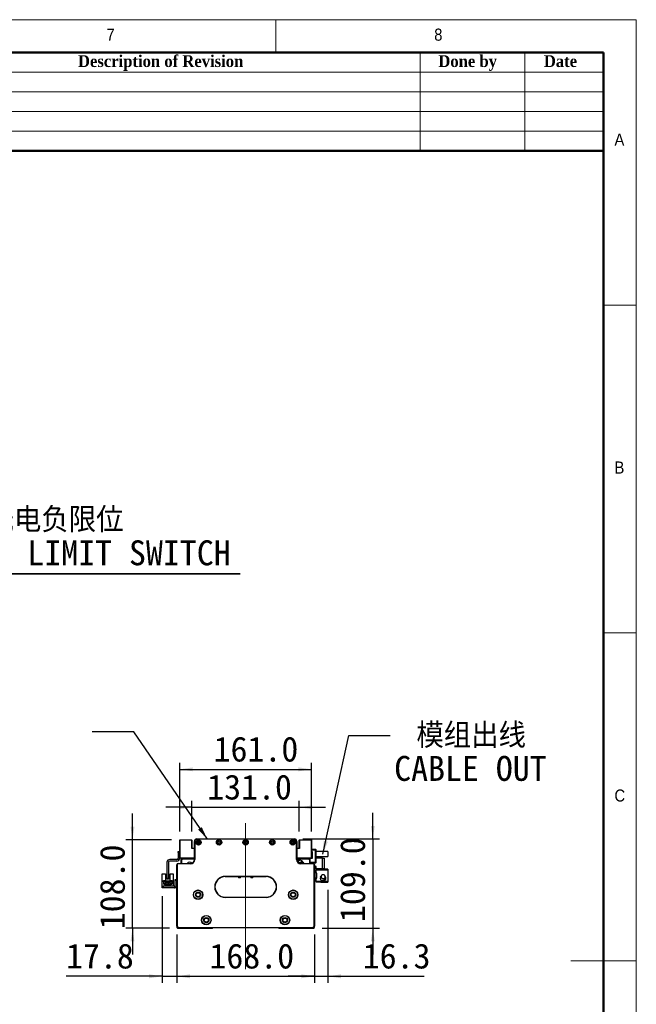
# Model space of a CAD drawing. Header units: millimetres. Extents: x 40 to 3320, y 40 to 2336.
# Tile 8 of 8: x 2567 to 3320, y 1135 to 2336. Entities that reach past the tile are written whole.
import ezdxf

# ---------------------------------------------------------------- set-up
doc = ezdxf.new("R2010")
doc.units = ezdxf.units.MM
doc.header["$LTSCALE"] = 8
doc.linetypes.add('CENTERX2', pattern=[20.32, 12.7, -2.54, 2.54, -2.54])
doc.layers.add('DIMNS', color=7, linetype='Continuous')
doc.styles.add('SLDTEXTSTYLE0', font='Gothic.ttf', dxfattribs={"width": 0.913})
doc.styles.add('SLDTEXTSTYLE1', font='timesbd.ttf', dxfattribs={"width": 0.933})
doc.styles.add('SLDTEXTSTYLE7', font='txt')
doc.styles.add('SLDTEXTSTYLE8', font='txt', dxfattribs={"bigfont": 'bigfont'})
doc.dimstyles.new('SLDDIMSTYLE0', dxfattribs={"dimtxt": 30.4, "dimasz": 16, "dimexe": 0, "dimexo": 0.0625, "dimgap": 7.6, "dimtad": 2, "dimdec": 1, "dimrnd": 1e-09, "dimzin": 4, "dimdsep": 46, "dimtxsty": 'SLDTEXTSTYLE7', "dimsah": 1, "dimcen": 0.09, "dimadec": 0, "dimazin": 1, "dimtfac": 1, "dimtdec": 1, "dimtmove": 0, "dimatfit": 0, "dimfxl": 0, "dimfrac": 2, "dimtolj": 1, "dimtzin": 12, "dimarcsym": 0})
doc.dimstyles.new('SLDDIMSTYLE3', dxfattribs={"dimtxt": 0.18, "dimasz": 16, "dimexe": 0, "dimexo": 0.0625, "dimgap": 0, "dimtad": 0, "dimtih": 1, "dimtoh": 1, "dimdec": 0, "dimrnd": 1e-09, "dimzin": 0, "dimdsep": 46, "dimtxsty": 'Standard', "dimsah": 1, "dimcen": 0.09, "dimadec": 0, "dimazin": 0, "dimtfac": 16, "dimtdec": 0, "dimtofl": 0, "dimtmove": 0, "dimatfit": 3, "dimfxl": 0, "dimfrac": 2, "dimtolj": 1, "dimtzin": 0, "dimarcsym": 0})
doc.dimstyles.new('SLDDIMSTYLE4', dxfattribs={"dimtxt": 30.4, "dimasz": 16, "dimexe": 0, "dimexo": 0.0625, "dimgap": 7.6, "dimtad": 2, "dimdec": 1, "dimrnd": 1e-09, "dimzin": 12, "dimdsep": 46, "dimtxsty": 'SLDTEXTSTYLE7', "dimsah": 1, "dimcen": 0.09, "dimadec": 0, "dimazin": 3, "dimtfac": 1, "dimtdec": 1, "dimtmove": 0, "dimatfit": 0, "dimfxl": 0, "dimfrac": 2, "dimtolj": 1, "dimtzin": 12, "dimarcsym": 0})

# ---------------------------------------------------------------- blocks, each defined once
blk = doc.blocks.new('SW_NOTE_5')
at = {"layer": 'DIMNS', "color": 0}
for p, q in [((0, 0), (451.6, 0)), ((451.6, 0), (0, 0)), ((0, 0), (451.6, 0)), ((451.6, 0), (0, 0)), ((0, 0), (451.6, 0)), ((451.6, 0), (0, 0))]:
    blk.add_line(p, q, dxfattribs=at)
at = {"layer": 'DIMNS', "color": 0, "char_height": 30.4, "attachment_point": 2}
for s, insert, style in [('光电负限位', (225.6, 81.1), 'SLDTEXTSTYLE8'), ('NEGATIVE LIMIT SWITCH', (222.8, 40.9), 'SLDTEXTSTYLE7')]:
    blk.add_mtext(s, dxfattribs=dict(at, insert=insert, style=style))
blk = doc.blocks.new('_D_6')
at = {"layer": 'DIMNS'}
for p, q in [((2759.2, 1218.6), (2759.2, 1161.3)), ((2927.2, 1218.6), (2927.2, 1161.3)), ((2759.2, 1169.3), (2927.2, 1169.3))]:
    blk.add_line(p, q, dxfattribs=at)
for points in [[(2759.2, 1169.3), (2775.2, 1166.9), (2775.2, 1171.7)], [(2927.2, 1169.3), (2911.2, 1171.7), (2911.2, 1166.9)]]:
    blk.add_solid(points, dxfattribs=at)
at = {"layer": 'DIMNS', "insert": (2799, 1209.2), "char_height": 30.4, "attachment_point": 1, "style": 'SLDTEXTSTYLE7'}
blk.add_mtext('168.0', dxfattribs=at)
blk = doc.blocks.new('_D_7')
at = {"layer": 'DIMNS'}
for p, q in [((2741.4, 1267.1), (2741.4, 1161.3)), ((2759.2, 1220.1), (2759.2, 1161.3)), ((2741.4, 1169.3), (2624, 1169.3)), ((2741.4, 1169.3), (2759.2, 1169.3)), ((2759.2, 1169.3), (2791.2, 1169.3))]:
    blk.add_line(p, q, dxfattribs=at)
for points in [[(2741.4, 1169.3), (2725.4, 1171.7), (2725.4, 1166.9)], [(2759.2, 1169.3), (2775.2, 1166.9), (2775.2, 1171.7)]]:
    blk.add_solid(points, dxfattribs=at)
at = {"layer": 'DIMNS', "insert": (2624, 1209.2), "char_height": 30.4, "attachment_point": 1, "style": 'SLDTEXTSTYLE7'}
blk.add_mtext('17.8', dxfattribs=at)
blk = doc.blocks.new('_D_8')
at = {"layer": 'DIMNS'}
for p, q in [((2943.5, 1274.9), (2943.5, 1161.3)), ((2927.2, 1220.1), (2927.2, 1161.3)), ((2927.2, 1169.3), (2895.2, 1169.3)), ((2927.2, 1169.3), (2943.5, 1169.3)), ((2943.5, 1169.3), (3061, 1169.3))]:
    blk.add_line(p, q, dxfattribs=at)
for points in [[(2927.2, 1169.3), (2911.2, 1171.7), (2911.2, 1166.9)], [(2943.5, 1169.3), (2959.5, 1166.9), (2959.5, 1171.7)]]:
    blk.add_solid(points, dxfattribs=at)
at = {"layer": 'DIMNS', "insert": (2986.1, 1209.2), "char_height": 30.4, "attachment_point": 1, "style": 'SLDTEXTSTYLE7'}
blk.add_mtext('16.3', dxfattribs=at)
blk = doc.blocks.new('_D_9')
at = {"layer": 'DIMNS'}
for p, q in [((2998.4, 1336.8), (2998.4, 1368.8)), ((2912.9, 1336.8), (3006.4, 1336.8)), ((2998.4, 1336.8), (2998.4, 1227.8)), ((2936.4, 1227.8), (3006.4, 1227.8)), ((2998.4, 1227.8), (2998.4, 1195.8))]:
    blk.add_line(p, q, dxfattribs=at)
for points in [[(2998.4, 1336.8), (3000.8, 1352.8), (2996, 1352.8)], [(2998.4, 1227.8), (2996, 1211.8), (3000.8, 1211.8)]]:
    blk.add_solid(points, dxfattribs=at)
at = {"layer": 'DIMNS', "insert": (2958.5, 1235.4), "char_height": 30.4, "attachment_point": 1, "rotation": 90, "style": 'SLDTEXTSTYLE7'}
blk.add_mtext('109.0', dxfattribs=at)
blk = doc.blocks.new('_D_10')
at = {"layer": 'DIMNS'}
for p, q in [((2777.7, 1345.7), (2777.7, 1383.4)), ((2908.7, 1345.7), (2908.7, 1383.4)), ((2777.7, 1375.4), (2745.7, 1375.4)), ((2777.7, 1375.4), (2908.7, 1375.4)), ((2908.7, 1375.4), (2940.7, 1375.4))]:
    blk.add_line(p, q, dxfattribs=at)
for points in [[(2777.7, 1375.4), (2761.7, 1377.8), (2761.7, 1373)], [(2908.7, 1375.4), (2924.7, 1373), (2924.7, 1377.8)]]:
    blk.add_solid(points, dxfattribs=at)
at = {"layer": 'DIMNS', "insert": (2796.3, 1415.3), "char_height": 30.4, "attachment_point": 1, "style": 'SLDTEXTSTYLE7'}
blk.add_mtext('131.0', dxfattribs=at)
blk = doc.blocks.new('_D_11')
at = {"layer": 'DIMNS'}
for p, q in [((2762.7, 1345.7), (2762.7, 1429.7)), ((2923.7, 1345.7), (2923.7, 1429.7)), ((2762.7, 1421.7), (2923.7, 1421.7))]:
    blk.add_line(p, q, dxfattribs=at)
for points in [[(2762.7, 1421.7), (2778.7, 1419.3), (2778.7, 1424.1)], [(2923.7, 1421.7), (2907.7, 1424.1), (2907.7, 1419.3)]]:
    blk.add_solid(points, dxfattribs=at)
at = {"layer": 'DIMNS', "insert": (2804.1, 1461.6), "char_height": 30.4, "attachment_point": 1, "style": 'SLDTEXTSTYLE7'}
blk.add_mtext('161.0', dxfattribs=at)
blk = doc.blocks.new('_D_12')
at = {"layer": 'DIMNS'}
for p, q in [((2705.1, 1335.8), (2705.1, 1367.8)), ((2752.9, 1335.8), (2697.1, 1335.8)), ((2705.1, 1227.8), (2705.1, 1335.8)), ((2750.1, 1227.8), (2697.1, 1227.8)), ((2705.1, 1227.8), (2705.1, 1195.8))]:
    blk.add_line(p, q, dxfattribs=at)
for points in [[(2705.1, 1335.8), (2707.5, 1351.8), (2702.7, 1351.8)], [(2705.1, 1227.8), (2702.7, 1211.8), (2707.5, 1211.8)]]:
    blk.add_solid(points, dxfattribs=at)
at = {"layer": 'DIMNS', "insert": (2665.3, 1226.6), "char_height": 30.4, "attachment_point": 1, "rotation": 90, "style": 'SLDTEXTSTYLE7'}
blk.add_mtext('108.0', dxfattribs=at)
blk = doc.blocks.new('SW_NOTE_6')
at = {"layer": 'DIMNS', "color": 0, "char_height": 30.4, "attachment_point": 1}
for s, insert, style in [(' 模组出线', (4.7, 15.4), 'SLDTEXTSTYLE8'), ('CABLE OUT', (4.7, -24.8), 'SLDTEXTSTYLE7')]:
    blk.add_mtext(s, dxfattribs=dict(at, insert=insert, style=style))
blk = doc.blocks.new('SW_NOTE_7')
at = {"layer": 'DIMNS', "color": 0, "char_height": 25.4, "attachment_point": 1, "style": 'SLDTEXTSTYLE0'}
for s, insert in [('The distance between the load plate and the ', (-848.7, 46.2)), ('steel belt protection belt shall be greater than 2mm', (-848.7, 12.8))]:
    blk.add_mtext(s, dxfattribs=dict(at, insert=insert))

msp = doc.modelspace()

# ---------------------------------------------------------------- linework, layer by layer
at = {"color": 7, "linetype": 'Continuous', "lineweight": 18}
for p, q in [((3320, 2336), (40, 2336)), ((2880, 2296), (2880, 2336)), ((3320, 40), (3320, 2336)), ((80, 2296), (3280, 2296)), ((3056, 2296), (3056, 2176)), ((3184, 2296), (3184, 2176)), ((3280, 2296), (3280, 2176)), ((3280, 2296), (3280, 80)), ((2320, 2272), (3280, 2272)), ((2320, 2248), (3280, 2248)), ((2320, 2224), (3280, 2224)), ((2320, 2200), (3280, 2200)), ((3320, 1988), (3280, 1988)), ((3280, 1588), (3320, 1588)), ((3320, 1188), (3240, 1188))]:
    msp.add_line(p, q, dxfattribs=at)
at = {"color": 7, "linetype": 'Continuous', "lineweight": 50}
for p, q in [((3280, 2296), (80, 2296)), ((3280, 2296), (3280, 80)), ((3280, 2176), (2320, 2176))]:
    msp.add_line(p, q, dxfattribs=at)
at = {"color": 7, "linetype": 'Continuous', "lineweight": 25}
for p, q in [((2763.01, 1335.81), (2762.71, 1335.51)), ((2762.71, 1313.61), (2762.71, 1335.51)), ((2763.01, 1335.51), (2762.71, 1335.51)), ((2763.01, 1335.51), (2763.01, 1335.81)), ((2763.01, 1335.81), (2777.41, 1335.81)), ((2763.01, 1335.51), (2763.01, 1313.61)), ((2777.41, 1335.51), (2763.01, 1335.51)), ((2777.41, 1335.51), (2777.41, 1335.81)), ((2777.71, 1335.51), (2777.41, 1335.81)), ((2777.41, 1335.51), (2777.71, 1335.51)), ((2777.41, 1325.31), (2777.41, 1335.51)), ((2777.71, 1335.51), (2777.71, 1325.31)), ((2780.71, 1333.81), (2781.01, 1333.81)), ((2780.71, 1311.81), (2780.71, 1333.81)), ((2781.01, 1333.81), (2781.01, 1311.81)), ((2781.21, 1335.47), (2781.21, 1335.51)), ((2781.21, 1335.51), (2781.24, 1335.51)), ((2783.21, 1333.16), (2783.21, 1333.66)), ((2783.71, 1336.81), (2783.71, 1336.51)), ((2783.71, 1336.81), (2902.71, 1336.81)), ((2902.71, 1336.51), (2783.71, 1336.51)), ((2784.21, 1334.66), (2787.86, 1334.66)), ((2787.89, 1334.63), (2787.28, 1333.9)), ((2788.27, 1334.13), (2787.74, 1333.51)), ((2787.74, 1333.3), (2788.69, 1332.19)), ((2898.69, 1333.3), (2897.74, 1332.19)), ((2898.16, 1334.13), (2898.69, 1333.51)), ((2898.54, 1334.63), (2899.15, 1333.9)), ((2902.21, 1334.66), (2898.57, 1334.66)), ((2902.71, 1336.81), (2902.71, 1336.51)), ((2903.21, 1333.16), (2903.21, 1333.66)), ((2905.19, 1335.51), (2905.21, 1335.51)), ((2905.21, 1335.51), (2905.21, 1335.47)), ((2905.41, 1311.81), (2905.41, 1333.81)), ((2905.71, 1333.81), (2905.41, 1333.81)), ((2905.71, 1333.81), (2905.71, 1311.81)), ((2908.71, 1335.51), (2909.01, 1335.81)), ((2908.71, 1335.51), (2909.01, 1335.51)), ((2908.71, 1325.31), (2908.71, 1335.51)), ((2909.01, 1335.81), (2909.01, 1335.51)), ((2909.01, 1335.81), (2923.41, 1335.81)), ((2923.41, 1335.51), (2909.01, 1335.51)), ((2909.01, 1335.51), (2909.01, 1325.31)), ((2923.41, 1335.81), (2923.41, 1335.51)), ((2923.41, 1335.81), (2923.71, 1335.51)), ((2923.41, 1313.61), (2923.41, 1335.51)), ((2923.71, 1335.51), (2923.41, 1335.51)), ((2923.71, 1335.51), (2923.71, 1313.61)), ((2760.71, 1321.31), (2762.71, 1321.31)), ((2760.71, 1320.31), (2760.71, 1321.31)), ((2780.71, 1325.31), (2777.41, 1325.31)), ((2784.21, 1330.16), (2783.89, 1330.18)), ((2787.91, 1332.16), (2784.21, 1332.16)), ((2784.21, 1331.16), (2788.37, 1331.16)), ((2788.31, 1331.06), (2784.21, 1331.06)), ((2787.51, 1330.16), (2784.21, 1330.16)), ((2787.26, 1332.16), (2787.31, 1332.56)), ((2787.31, 1332.56), (2787.27, 1332.94)), ((2787.28, 1332.92), (2787.91, 1332.16)), ((2902.21, 1331.16), (2898.06, 1331.16)), ((2898.12, 1331.06), (2902.21, 1331.06)), ((2899.15, 1332.92), (2898.51, 1332.16)), ((2898.51, 1332.16), (2902.21, 1332.16)), ((2898.91, 1330.16), (2902.21, 1330.16)), ((2902.21, 1330.16), (2902.54, 1330.18)), ((2902.26, 1332.16), (2902.31, 1332.56)), ((2909.01, 1325.31), (2905.71, 1325.31)), ((2923.71, 1324.31), (2928.41, 1324.31)), ((2928.41, 1323.31), (2923.71, 1323.31)), ((2923.71, 1321.31), (2924.21, 1321.31)), ((2924.21, 1321.31), (2924.21, 1312.81)), ((2928.41, 1323.31), (2928.41, 1324.31)), ((2928.41, 1324.31), (2928.71, 1324.01)), ((2928.41, 1308.31), (2928.41, 1323.31)), ((2928.71, 1323.18), (2928.41, 1323.31)), ((2928.71, 1324.01), (2928.71, 1323.18)), ((2928.71, 1323.18), (2928.71, 1308.43)), ((2943.71, 1321.31), (2928.71, 1321.31)), ((2943.71, 1321.31), (2943.71, 1315.31)), ((2759.21, 1311.81), (2750.71, 1311.81)), ((2759.21, 1309.81), (2750.71, 1309.81)), ((2762.71, 1320.31), (2760.71, 1320.31)), ((2760.71, 1320.31), (2760.71, 1313.31)), ((2763.01, 1313.61), (2762.71, 1313.61)), ((2762.71, 1313.61), (2763.01, 1313.31)), ((2762.71, 1313.61), (2762.71, 1313.31)), ((2763.01, 1313.61), (2780.71, 1313.61)), ((2763.01, 1313.61), (2763.01, 1313.31)), ((2780.71, 1313.31), (2763.01, 1313.31)), ((2764.71, 1312.31), (2765.71, 1313.31)), ((2764.71, 1307.31), (2764.71, 1312.31)), ((2765.31, 1311.56), (2766.26, 1312.51)), ((2765.31, 1306.81), (2765.31, 1311.56)), ((2765.41, 1311.47), (2766.35, 1312.41)), ((2765.41, 1306.81), (2765.41, 1311.47)), ((2766.26, 1312.51), (2780.71, 1312.51)), ((2766.35, 1312.41), (2780.71, 1312.41)), ((2778.64, 1313.31), (2778.93, 1313.01)), ((2779.43, 1312.81), (2780.71, 1312.81)), ((2781.01, 1311.81), (2780.71, 1311.81)), ((2905.71, 1311.81), (2905.41, 1311.81)), ((2905.71, 1313.61), (2923.41, 1313.61)), ((2923.41, 1313.31), (2905.71, 1313.31)), ((2905.71, 1312.81), (2907, 1312.81)), ((2905.71, 1312.51), (2920.16, 1312.51)), ((2905.71, 1312.41), (2920.07, 1312.41)), ((2907.49, 1313.01), (2907.79, 1313.31)), ((2911.99, 1310.14), (2909.19, 1311.08)), ((2920.07, 1312.41), (2921.01, 1311.47)), ((2920.16, 1312.51), (2921.11, 1311.56)), ((2920.71, 1313.31), (2921.71, 1312.31)), ((2921.01, 1311.47), (2921.01, 1306.81)), ((2921.11, 1311.56), (2921.11, 1306.81)), ((2922.21, 1312.81), (2921.71, 1312.31)), ((2921.71, 1312.31), (2921.71, 1306.81)), ((2924.21, 1312.81), (2922.21, 1312.81)), ((2923.71, 1313.61), (2923.41, 1313.31)), ((2923.41, 1313.61), (2923.41, 1313.31)), ((2923.71, 1313.61), (2923.41, 1313.61)), ((2924.21, 1313.31), (2923.41, 1313.31)), ((2923.71, 1315.31), (2924.21, 1315.31)), ((2928.71, 1315.31), (2943.71, 1315.31)), ((2937.11, 1313.31), (2928.71, 1313.31)), ((2937.11, 1300.31), (2937.11, 1313.31)), ((2937.11, 1313.31), (2939.11, 1313.31)), ((2939.11, 1313.31), (2939.11, 1300.31)), ((2747.21, 1308.31), (2747.21, 1288.81)), ((2749.21, 1308.31), (2749.21, 1288.81)), ((2759.51, 1305.31), (2759.21, 1305.31)), ((2759.21, 1230.31), (2759.21, 1305.31)), ((2759.51, 1305.31), (2759.51, 1230.43)), ((2760.71, 1306.51), (2760.71, 1306.81)), ((2760.71, 1306.81), (2775.71, 1306.81)), ((2775.71, 1306.51), (2760.71, 1306.51)), ((2764.71, 1307.31), (2764.71, 1306.81)), ((2765.11, 1306.91), (2764.71, 1307.31)), ((2765.11, 1306.81), (2765.11, 1306.91)), ((2775.71, 1306.51), (2775.71, 1306.81)), ((2910.95, 1307.81), (2907.73, 1307.81)), ((2910.71, 1306.81), (2925.71, 1306.81)), ((2910.71, 1306.81), (2910.71, 1306.51)), ((2925.71, 1306.51), (2910.71, 1306.51)), ((2921.71, 1308.31), (2928.41, 1308.31)), ((2928.41, 1307.31), (2921.71, 1307.31)), ((2925.71, 1306.81), (2925.71, 1306.51)), ((2926.91, 1230.43), (2926.91, 1305.31)), ((2927.21, 1305.31), (2926.91, 1305.31)), ((2927.21, 1305.31), (2927.21, 1230.31)), ((2929.11, 1303.31), (2927.21, 1303.31)), ((2928.71, 1308.43), (2928.41, 1308.31)), ((2928.41, 1307.31), (2928.41, 1308.31)), ((2928.71, 1307.61), (2928.41, 1307.31)), ((2928.71, 1308.43), (2928.71, 1307.61)), ((2929.11, 1300.31), (2929.11, 1303.31)), ((2929.11, 1300.31), (2929.11, 1299.11)), ((2937.11, 1300.31), (2929.11, 1300.31)), ((2929.11, 1295.11), (2929.11, 1299.11)), ((2929.11, 1299.11), (2943.51, 1299.11)), ((2935.11, 1300.31), (2935.11, 1300.11)), ((2943.51, 1300.11), (2935.11, 1300.11)), ((2939.11, 1300.31), (2937.11, 1300.31)), ((2943.51, 1300.11), (2943.51, 1299.11)), ((2943.51, 1299.11), (2943.51, 1285.11)), ((2741.51, 1294.21), (2745.21, 1294.21)), ((2741.51, 1285.31), (2741.51, 1294.21)), ((2741.51, 1279.31), (2741.51, 1285.31)), ((2742.31, 1285.31), (2741.51, 1285.31)), ((2742.31, 1285.31), (2742.81, 1285.81)), ((2745.41, 1285.81), (2742.81, 1285.81)), ((2743.21, 1285.26), (2745.41, 1285.26)), ((2743.21, 1281.81), (2743.21, 1285.26)), ((2745.21, 1294.21), (2745.21, 1285.81)), ((2745.41, 1285.26), (2745.41, 1285.81)), ((2745.41, 1285.81), (2751.01, 1285.81)), ((2745.76, 1285.26), (2745.41, 1285.26)), ((2745.76, 1284.16), (2745.76, 1285.26)), ((2747.21, 1288.81), (2749.21, 1288.81)), ((2747.21, 1287.81), (2747.21, 1288.81)), ((2749.21, 1287.81), (2747.21, 1287.81)), ((2749.21, 1288.81), (2749.21, 1287.81)), ((2750.66, 1285.26), (2750.66, 1284.16)), ((2751.01, 1285.26), (2750.66, 1285.26)), ((2751.01, 1285.81), (2751.01, 1285.26)), ((2753.61, 1285.81), (2751.01, 1285.81)), ((2751.01, 1285.26), (2753.21, 1285.26)), ((2751.21, 1285.81), (2751.21, 1294.21)), ((2751.21, 1294.21), (2754.91, 1294.21)), ((2753.21, 1285.26), (2753.21, 1281.81)), ((2753.61, 1285.81), (2754.11, 1285.31)), ((2754.91, 1285.31), (2754.11, 1285.31)), ((2754.91, 1294.21), (2754.91, 1285.31)), ((2754.91, 1285.31), (2754.91, 1279.31)), ((2757.21, 1287.31), (2759.21, 1287.31)), ((2757.21, 1286.31), (2757.21, 1287.31)), ((2759.21, 1286.31), (2757.21, 1286.31)), ((2757.21, 1278.31), (2757.21, 1286.31)), ((2818.21, 1291.11), (2868.21, 1291.11)), ((2818.21, 1291.11), (2818.21, 1290.81)), ((2868.21, 1290.81), (2818.21, 1290.81)), ((2836.96, 1289.51), (2834.46, 1289.51)), ((2851.96, 1289.51), (2849.46, 1289.51)), ((2868.21, 1291.11), (2868.21, 1290.81)), ((2930.11, 1295.11), (2929.11, 1295.11)), ((2929.11, 1295.11), (2929.11, 1294.61)), ((2929.11, 1294.61), (2929.11, 1289.61)), ((2930.11, 1294.61), (2929.11, 1294.61)), ((2929.11, 1289.11), (2929.11, 1289.61)), ((2929.11, 1289.61), (2930.11, 1289.61)), ((2929.11, 1285.11), (2929.11, 1289.11)), ((2929.11, 1289.11), (2930.11, 1289.11)), ((2943.51, 1285.11), (2929.11, 1285.11)), ((2929.11, 1285.11), (2929.11, 1283.91)), ((2930.11, 1289.11), (2930.11, 1295.11)), ((2934.56, 1289.9), (2934.46, 1289.11)), ((2934.8, 1290.54), (2934.66, 1290.23)), ((2934.67, 1290.69), (2934.71, 1290.7)), ((2934.71, 1287.52), (2934.67, 1287.53)), ((2934.71, 1290.7), (2935.09, 1291.27)), ((2934.87, 1290.62), (2934.71, 1290.7)), ((2934.83, 1290.53), (2934.71, 1290.59)), ((2940.01, 1289.66), (2940.03, 1289.68)), ((2943.51, 1285.11), (2943.51, 1284.11)), ((2741.41, 1277.31), (2741.41, 1279.31)), ((2741.41, 1279.31), (2742.41, 1279.31)), ((2742.41, 1277.31), (2741.41, 1277.31)), ((2742.41, 1279.31), (2742.41, 1277.31)), ((2756.21, 1279.31), (2742.41, 1279.31)), ((2756.21, 1277.31), (2742.41, 1277.31)), ((2744.01, 1281.81), (2743.21, 1281.81)), ((2744.01, 1283.46), (2752.41, 1283.46)), ((2744.01, 1281.81), (2744.01, 1283.46)), ((2744.01, 1280.76), (2744.01, 1281.81)), ((2745.21, 1280.76), (2744.01, 1280.76)), ((2744.96, 1282.41), (2744.96, 1281.91)), ((2745.46, 1282.41), (2744.96, 1282.41)), ((2744.96, 1281.91), (2745.46, 1281.91)), ((2745.21, 1279.96), (2745.21, 1280.76)), ((2751.21, 1280.76), (2745.21, 1280.76)), ((2751.21, 1279.96), (2745.21, 1279.96)), ((2745.46, 1281.91), (2745.46, 1282.41)), ((2750.66, 1284.16), (2745.76, 1284.16)), ((2747.46, 1282.41), (2746.96, 1282.41)), ((2746.96, 1282.41), (2746.96, 1281.91)), ((2746.96, 1281.91), (2747.46, 1281.91)), ((2747.41, 1284.76), (2749.01, 1284.76)), ((2747.41, 1284.16), (2747.41, 1284.76)), ((2747.46, 1281.91), (2747.46, 1282.41)), ((2748.96, 1282.41), (2748.96, 1281.91)), ((2749.46, 1282.41), (2748.96, 1282.41)), ((2748.96, 1281.91), (2749.46, 1281.91)), ((2749.01, 1284.16), (2749.01, 1284.76)), ((2749.46, 1281.91), (2749.46, 1282.41)), ((2751.46, 1282.41), (2750.96, 1282.41)), ((2750.96, 1282.41), (2750.96, 1281.91)), ((2750.96, 1281.91), (2751.46, 1281.91)), ((2751.21, 1280.76), (2751.21, 1279.96)), ((2752.41, 1280.76), (2751.21, 1280.76)), ((2751.46, 1281.91), (2751.46, 1282.41)), ((2752.41, 1283.46), (2752.41, 1281.81)), ((2752.41, 1281.81), (2752.41, 1280.76)), ((2753.21, 1281.81), (2752.41, 1281.81)), ((2756.21, 1279.31), (2756.21, 1277.31)), ((2757.21, 1278.31), (2759.21, 1278.31)), ((2757.21, 1277.31), (2757.21, 1278.31)), ((2759.21, 1277.31), (2757.21, 1277.31)), ((2935.11, 1283.91), (2929.11, 1283.91)), ((2935.11, 1284.11), (2943.51, 1284.11)), ((2935.11, 1284.11), (2935.11, 1283.91)), ((2818.21, 1265.81), (2818.21, 1265.51)), ((2818.21, 1265.81), (2868.21, 1265.81)), ((2868.21, 1265.51), (2818.21, 1265.51)), ((2868.21, 1265.81), (2868.21, 1265.51)), ((2759.51, 1230.43), (2759.21, 1230.31)), ((2761.21, 1228.31), (2759.21, 1230.31)), ((2759.21, 1230.31), (2759.21, 1228.81)), ((2759.21, 1228.81), (2760.21, 1227.81)), ((2759.51, 1230.43), (2761.34, 1228.61)), ((2760.21, 1227.81), (2802.71, 1227.81)), ((2761.34, 1228.61), (2761.21, 1228.31)), ((2925.21, 1228.31), (2761.21, 1228.31)), ((2761.34, 1228.61), (2925.09, 1228.61)), ((2802.71, 1227.81), (2803.21, 1228.31)), ((2883.21, 1228.31), (2883.71, 1227.81)), ((2883.71, 1227.81), (2926.21, 1227.81)), ((2925.09, 1228.61), (2926.91, 1230.43)), ((2925.09, 1228.61), (2925.21, 1228.31)), ((2927.21, 1230.31), (2925.21, 1228.31)), ((2926.21, 1227.81), (2927.21, 1228.81)), ((2926.91, 1230.43), (2927.21, 1230.31)), ((2927.21, 1228.81), (2927.21, 1230.31))]:
    msp.add_line(p, q, dxfattribs=at)
at = {"color": 7, "linetype": 'Continuous', "lineweight": 25, "flags": 128}
for points in [[(2784.94, 1331.16), (2785.1, 1331.08), (2785.16, 1331.06)], [(2786.27, 1331.06), (2786.33, 1331.08), (2786.49, 1331.16)], [(2899.16, 1332.94), (2899.11, 1332.56), (2899.16, 1332.16)], [(2899.94, 1331.16), (2900.1, 1331.08), (2900.16, 1331.06)], [(2901.27, 1331.06), (2901.33, 1331.08), (2901.49, 1331.16)], [(2907.73, 1307.81), (2907.81, 1308.94), (2908.03, 1309.93), (2908.37, 1310.66), (2908.8, 1311.06), (2909.19, 1311.08)], [(2910.95, 1307.81), (2911.02, 1308.71), (2911.22, 1309.47), (2911.52, 1309.98), (2911.87, 1310.16), (2912.22, 1309.98), (2912.52, 1309.47), (2912.72, 1308.71), (2912.79, 1307.81)], [(2911.04, 1306.81), (2911.02, 1306.91), (2910.95, 1307.81)], [(2911.55, 1307.81), (2911.57, 1308.13), (2911.64, 1308.39), (2911.75, 1308.57), (2911.87, 1308.64), (2912, 1308.57), (2912.08, 1308.45)], [(2912.08, 1307.17), (2912, 1307.04), (2911.87, 1306.98), (2911.75, 1307.04), (2911.64, 1307.22), (2911.57, 1307.49), (2911.55, 1307.81)], [(2912.79, 1307.81), (2912.72, 1306.91), (2912.7, 1306.81)], [(2756.21, 1277.31), (2756.8, 1277.37), (2757.21, 1277.48)]]:
    msp.add_lwpolyline(points, dxfattribs=at)
at = {"color": 7, "linetype": 'Continuous', "lineweight": 25}
for centre, radius in [((2785.71, 1332.56), 3.25), ((2785.71, 1332.56), 3), ((2810.71, 1332.56), 3.25), ((2810.71, 1332.56), 3), ((2810.71, 1332.56), 1.6), ((2810.71, 1332.56), 1.25), ((2843.21, 1332.56), 3.25), ((2843.21, 1332.56), 3), ((2843.21, 1332.56), 1.6), ((2843.21, 1332.56), 1.25), ((2875.71, 1332.56), 3.25), ((2875.71, 1332.56), 3), ((2875.71, 1332.56), 1.6), ((2875.71, 1332.56), 1.25), ((2900.71, 1332.56), 3.25), ((2900.71, 1332.56), 3), ((2785.21, 1268.81), 5.75), ((2785.21, 1268.81), 5.5), ((2901.21, 1268.81), 5.75), ((2901.21, 1268.81), 5.5), ((2785.21, 1268.81), 3.2), ((2785.21, 1268.81), 2.5), ((2785.21, 1268.81), 2.45), ((2901.21, 1268.81), 3.2), ((2901.21, 1268.81), 2.5), ((2901.21, 1268.81), 2.45), ((2795.21, 1237.81), 5.75), ((2795.21, 1237.81), 5.5), ((2795.21, 1237.81), 3.2), ((2795.21, 1237.81), 2.5), ((2795.21, 1237.81), 2.45), ((2891.21, 1237.81), 5.75), ((2891.21, 1237.81), 5.5), ((2891.21, 1237.81), 3.2), ((2891.21, 1237.81), 2.5), ((2891.21, 1237.81), 2.45)]:
    msp.add_circle(centre, radius, dxfattribs=at)
for centre, radius, start, end in [((2783.71, 1333.81), 3, 90, 180), ((2783.71, 1333.81), 2.7, 90, 180), ((2784.21, 1333.66), 1, 90, 180), ((2784.21, 1333.16), 1, 180, 270), ((2785.71, 1332.56), 1.6, 20.48132, 194.43217), ((2785.71, 1332.56), 1.25, 341.33706, 198.66294), ((2787.51, 1333.71), 0.3, 140.22418, 263.81679), ((2787.51, 1333.11), 0.3, 96.18303, 219.73868), ((2787.51, 1333.71), 0.3, 276.17832, 319.67619), ((2787.51, 1333.11), 0.3, 40.29911, 83.82146), ((2898.91, 1333.71), 0.3, 220.32381, 263.82168), ((2898.91, 1333.11), 0.3, 96.17854, 139.70089), ((2898.91, 1333.71), 0.3, 276.18321, 39.77582), ((2898.91, 1333.11), 0.3, 320.26132, 83.81697), ((2900.71, 1332.56), 1.6, 0, 159.51868), ((2900.71, 1332.56), 1.25, 341.33706, 198.66294), ((2902.21, 1333.66), 1, 0, 90), ((2902.21, 1333.16), 1, 270, 0), ((2902.71, 1333.81), 3, 0, 90), ((2902.71, 1333.81), 2.7, 0, 90), ((2784.21, 1333.16), 2, 226.49262, 270), ((2784.21, 1333.16), 2.1, 231.23243, 270), ((2902.21, 1333.16), 2, 270, 313.50738), ((2902.21, 1333.16), 2.1, 270, 308.76757), ((2750.71, 1308.31), 3.5, 90, 180), ((2750.71, 1308.31), 1.5, 90, 180), ((2759.21, 1313.31), 1.5, 270, 0), ((2759.21, 1313.31), 3.5, 270, 0), ((2775.71, 1311.81), 5.3, 270, 0), ((2775.71, 1311.81), 5, 270, 0), ((2779.43, 1313.51), 0.7, 225, 270), ((2910.71, 1311.81), 5.3, 180, 270), ((2910.71, 1311.81), 5, 180, 270), ((2909.17, 1308.84), 2.61, 134.19893, 176.19158), ((2907, 1313.51), 0.7, 270, 315), ((2760.71, 1305.31), 1.5, 90, 180), ((2760.71, 1305.31), 1.2, 90, 180), ((2774.71, 1305.31), 3.25, 33.63206, 152.51367), ((2910.72, 1307.81), 1.5, 0, 25.13624), ((2910.72, 1307.81), 1.5, 334.86376, 0), ((2911.71, 1305.31), 3.25, 27.48633, 71.16109), ((2925.71, 1305.31), 1.5, 0, 90), ((2925.71, 1305.31), 1.2, 0, 90), ((2818.21, 1278.31), 12.8, 90, 270), ((2818.21, 1278.31), 12.5, 90, 270), ((2835.71, 1289.51), 1.25, 359.99991, 180.00009), ((2850.71, 1289.51), 1.25, 359.99991, 180.00009), ((2868.21, 1278.31), 12.8, 270, 90), ((2868.21, 1278.31), 12.5, 270, 90), ((2937.71, 1289.11), 3.4, 207.88541, 44.31348), ((2937.71, 1289.11), 3.45, 237.57421, 0), ((2937.71, 1289.11), 2.5, 274.06825, 11.05475), ((2937.71, 1289.11), 2.6, 277.27427, 10.90897), ((2937.71, 1289.11), 3.45, 0, 47.89891), ((2756.21, 1280.31), 1, 270, 0)]:
    msp.add_arc(centre, radius, start, end, dxfattribs=at)
for points, knots in [([(2905.99, 1311.31), (2905.97, 1311.31), (2905.92, 1311.31), (2905.84, 1311.31), (2905.76, 1311.31), (2905.67, 1311.31), (2905.57, 1311.31), (2905.48, 1311.31), (2905.4, 1311.31), (2905.35, 1311.31), (2905.34, 1311.31)], [0, 0, 0, 0, 0.1369931, 0.2737411, 0.4102625, 0.5465822, 0.6827322, 0.8187527, 0.9546934, 1, 1, 1, 1]), ([(2907.56, 1310.84), (2907.36, 1310.81), (2906.86, 1310.73), (2906.15, 1310.92), (2905.83, 1311.12), (2905.71, 1311.2)], [0, 0, 0, 0, 0.2952584, 0.7405491, 1, 1, 1, 1]), ([(2909.08, 1311.07), (2909.01, 1311.09), (2908.63, 1311.18), (2907.99, 1311.06), (2907.53, 1310.8), (2907.34, 1310.69)], [0, 0, 0, 0, 0.1321391, 0.6338134, 1, 1, 1, 1]), ([(2935.54, 1292.03), (2935.36, 1291.68), (2935.02, 1291.02), (2934.57, 1289.96), (2934.35, 1289.14), (2934.29, 1288.47), (2934.39, 1287.91), (2934.62, 1287.3), (2935.07, 1286.71), (2935.76, 1286.27), (2936.48, 1286.03), (2937.24, 1286.03), (2937.95, 1286.26), (2938.13, 1286.39), (2938.08, 1286.42), (2938.07, 1286.43)], [0, 0, 0, 0, 0.1800972, 0.3300048, 0.4496464, 0.5397486, 0.574623, 0.6053229, 0.6784014, 0.7214072, 0.7619833, 0.8291618, 0.888669, 0.9605991, 1, 1, 1, 1]), ([(2939.1, 1292.87), (2939.35, 1292.64), (2939.85, 1292.18), (2940.26, 1291.26), (2940.3, 1290.35), (2940.02, 1289.55), (2939.51, 1288.93), (2938.81, 1288.52), (2938.01, 1288.36), (2937.17, 1288.46), (2936.39, 1288.84), (2935.77, 1289.44), (2935.38, 1290.2), (2935.29, 1291.04), (2935.39, 1291.8), (2935.74, 1292.4), (2936.27, 1292.82), (2937, 1293.06), (2937.75, 1293.14), (2938.29, 1293.17), (2938.55, 1293.15), (2938.64, 1293.16), (2938.66, 1293.15), (2938.73, 1293.11), (2938.89, 1293.02), (2939.02, 1292.93), (2939.1, 1292.87)], [0, 0, 0, 0, 0.06481733, 0.12977933, 0.18973217, 0.2426185, 0.29441315, 0.34624307, 0.39872414, 0.45219962, 0.50660141, 0.56145221, 0.61605153, 0.66977215, 0.72706872, 0.76537739, 0.80369117, 0.858909, 0.91422902, 0.9495545, 0.96400114, 0.96485095, 0.96575894, 0.96871019, 0.98052788, 1, 1, 1, 1]), ([(2939.94, 1287.97), (2940.04, 1288.21), (2940.23, 1288.68), (2940.28, 1289.19), (2940.19, 1289.5), (2940.17, 1289.59)], [0, 0, 0, 0, 0.4359617, 0.826737, 1, 1, 1, 1])]:
    msp.add_open_spline(points, degree=3, knots=knots, dxfattribs=at)
msp.add_open_spline([(2912.1, 1307.81), (2911.99, 1307.81), (2911.79, 1307.81), (2911.55, 1307.81)], degree=3, dxfattribs=at)
at = {"color": 8, "linetype": 'Continuous', "lineweight": 25}
msp.add_open_spline([(2912.1, 1307.81), (2912.15, 1307.81), (2912.23, 1307.81), (2912.21, 1307.81), (2912.21, 1307.81)], degree=3, knots=[0, 0, 0, 0, 0.7297252, 1, 1, 1, 1], dxfattribs=at)
at = {"layer": 'DIMNS', "linetype": 'CENTERX2', "lineweight": 18}
for p, q in [((2843.21, 1356.11), (2843.21, 1179.51)), ((2843.21, 1178.01), (2843.21, 1287.61))]:
    msp.add_line(p, q, dxfattribs=at)

# ---------------------------------------------------------------- block references
at = {"layer": 'DIMNS'}
for name, p in [('SW_NOTE_5', (2384.98, 1660.08)), ('SW_NOTE_7', (2655.99, 1467.51)), ('SW_NOTE_6', (3019.78, 1462.83))]:
    msp.add_blockref(name, p, dxfattribs=at)

# ---------------------------------------------------------------- texts
at = {"color": 7, "linetype": 'Continuous', "lineweight": 0}
for s, insert, char_height, attachment_point, style in [('7', (2673.33, 2325.17), 14.82, 1, 'SLDTEXTSTYLE0'), ('8', (3073.33, 2325.17), 14.82, 1, 'SLDTEXTSTYLE0'), ('Description of Revision', (2739.45, 2292.69), 14.4, 2, 'SLDTEXTSTYLE1'), ('Done by', (3114.15, 2292.69), 14.4, 2, 'SLDTEXTSTYLE1'), ('Date', (3227.42, 2292.69), 14.4, 2, 'SLDTEXTSTYLE1'), ('A', (3293.33, 2197.17), 14.82, 1, 'SLDTEXTSTYLE0'), ('B', (3293.33, 1797.17), 14.82, 1, 'SLDTEXTSTYLE0'), ('C', (3293.33, 1397.17), 14.82, 1, 'SLDTEXTSTYLE0')]:
    msp.add_mtext(s, dxfattribs=dict(at, insert=insert, char_height=char_height, attachment_point=attachment_point, style=style))

# ---------------------------------------------------------------- dimensions: what is measured, and where the dimension line sits
at = {"layer": 'DIMNS'}
for base, p1, p2, dimstyle, picture, middle in [((2923.71, 1421.72), (2762.71, 1335.51), (2923.71, 1335.51), 'SLDDIMSTYLE0', '_D_11', (2852.5, 1421.72)), ((2908.71, 1375.41), (2777.71, 1335.51), (2908.71, 1335.51), 'SLDDIMSTYLE0', '_D_10', (2844.74, 1375.41)), ((2943.51, 1169.34), (2927.21, 1230.31), (2943.51, 1285.11), 'SLDDIMSTYLE4', '_D_8', (3023.51, 1169.34)), ((2759.21, 1169.34), (2741.41, 1277.31), (2759.21, 1230.31), 'SLDDIMSTYLE4', '_D_7', (2661.41, 1169.34)), ((2927.21, 1169.34), (2759.21, 1228.81), (2927.21, 1228.81), 'SLDDIMSTYLE0', '_D_6', (2847.4, 1169.34))]:
    dim = msp.add_linear_dim(base=base, p1=p1, p2=p2, dimstyle=dimstyle, dxfattribs=at)
    dim.commit()
    dim.dimension.update_dxf_attribs({"geometry": picture, "text_midpoint": middle, "dimtype": 160})
for base, p1, p2, picture, middle in [((2705.15, 1335.81), (2760.21, 1227.81), (2763.01, 1335.81), '_D_12', (2705.15, 1275.02)), ((2998.43, 1227.81), (2902.71, 1336.81), (2926.21, 1227.81), '_D_9', (2998.43, 1283.85))]:
    dim = msp.add_linear_dim(base=base, p1=p1, p2=p2, angle=90, dimstyle='SLDDIMSTYLE0', dxfattribs=at)
    dim.commit()
    dim.dimension.update_dxf_attribs({"geometry": picture, "text_midpoint": middle, "dimtype": 160})

# ---------------------------------------------------------------- leaders
for points in [[(2796.46, 1336.51), (2706.79, 1467.51), (2655.99, 1467.51)], [(2937.55, 1318.4), (2968.98, 1462.83), (3019.78, 1462.83)]]:
    msp.add_leader(points, dimstyle='SLDDIMSTYLE3', dxfattribs=at)

doc.saveas('drawing.dxf')
